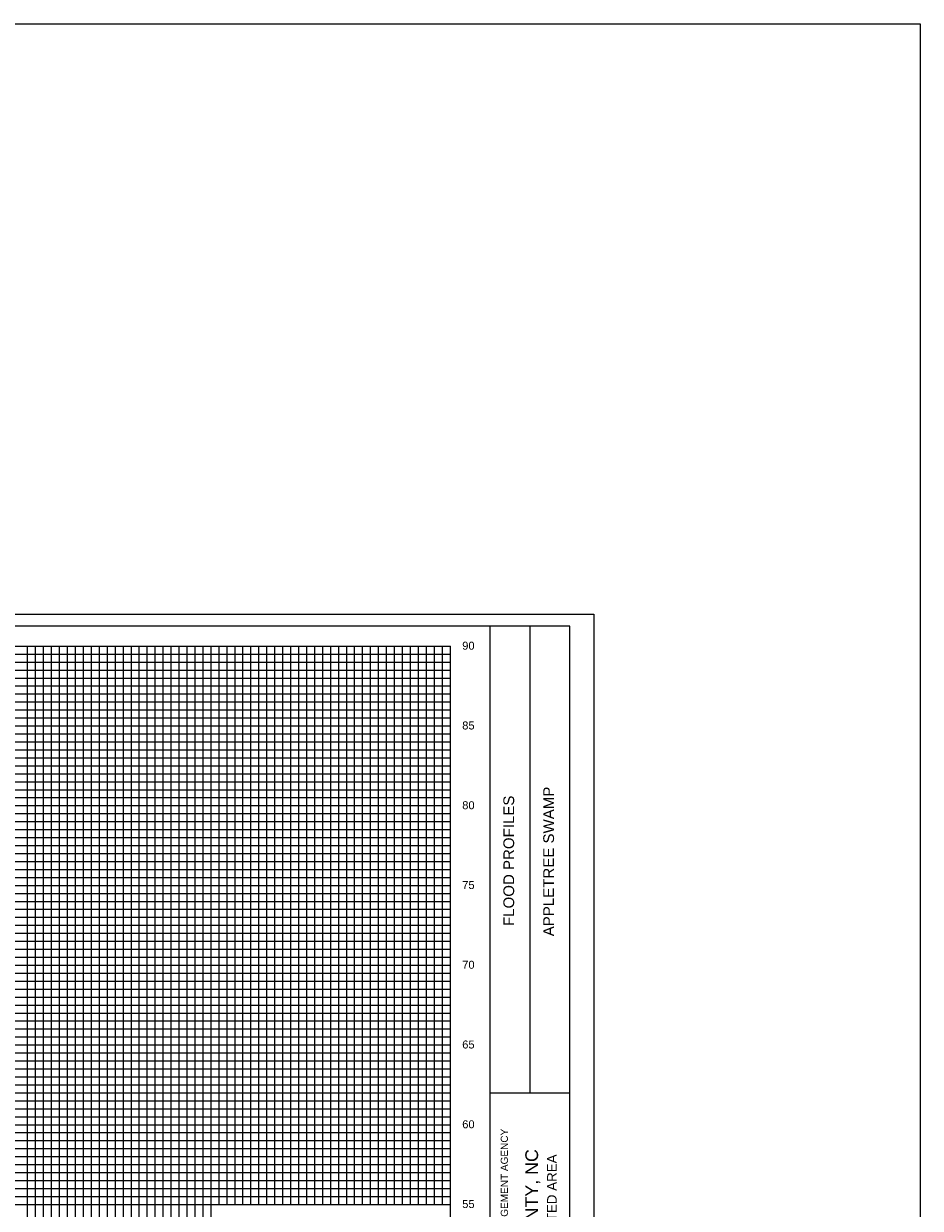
# Model space of a CAD drawing. Header units: inches. Extents: x -32 to 57.8, y 32 to 75.3.
# Tile 11 of 11: x 46.5 to 57.8, y 41.3 to 56.2. Entities that reach past the tile are written whole.
import ezdxf
from ezdxf.enums import TextEntityAlignment as Align

# ---------------------------------------------------------------- set-up
doc = ezdxf.new("R2010")
doc.units = ezdxf.units.IN
doc.header["$LTSCALE"] = 0.3
doc.header["$MEASUREMENT"] = 0
doc.linetypes.add('DOT', pattern=[0.25, 0, -0.25])
doc.layers.get('0').update_dxf_attribs({"color": 3, "plot": 0})
for name, color, linetype in [('1', 5, 'Continuous'), ('2', 50, 'Continuous'), ('3', 9, 'DOT'), ('STRUCTURE', 30, 'Continuous'), ('TEXT', 255, 'Continuous')]:
    doc.layers.add(name, color=color, linetype=linetype)
doc.styles.add('ARIAL', font='ARIAL.TTF')

msp = doc.modelspace()

# ---------------------------------------------------------------- linework, layer by layer
at = {"color": 252}
msp.add_lwpolyline([(37.586, 48.777), (53.686, 48.777), (53.686, 38.477), (37.586, 38.477)], close=True, dxfattribs=at)
at = {"layer": '1'}
for p, q in [((53.386, 48.627), (37.886, 48.627)), ((52.386, 38.627), (52.386, 48.627)), ((52.886, 42.777), (52.886, 48.627)), ((53.386, 38.627), (53.386, 48.627)), ((52.386, 42.777), (53.386, 42.777))]:
    msp.add_line(p, q, dxfattribs=at)
at = {"layer": '2', "color": 50}
for p, q in [((38.886, 48.377), (51.886, 48.377)), ((46.886, 39.377), (46.886, 48.377)), ((47.886, 39.377), (47.886, 48.377)), ((48.886, 39.377), (48.886, 48.377)), ((51.886, 39.377), (51.886, 48.377)), ((38.886, 46.377), (51.886, 46.377)), ((38.886, 45.377), (51.886, 45.377)), ((38.886, 44.377), (51.886, 44.377)), ((38.886, 43.377), (51.886, 43.377)), ((38.886, 42.377), (51.886, 42.377)), ((38.886, 41.377), (51.886, 41.377))]:
    msp.add_line(p, q, dxfattribs=at)
at = {"layer": '2', "color": 50, "linetype": 'Continuous'}
for p, q in [((49.886, 41.377), (49.886, 48.377)), ((50.886, 41.377), (50.886, 48.377)), ((38.886, 47.377), (51.886, 47.377))]:
    msp.add_line(p, q, dxfattribs=at)
at = {"layer": '3', "color": 8, "linetype": 'Continuous'}
for p, q in [((38.886, 48.277), (51.886, 48.277)), ((46.586, 39.377), (46.586, 48.377)), ((46.686, 39.377), (46.686, 48.377)), ((46.786, 39.377), (46.786, 48.377)), ((46.986, 39.377), (46.986, 48.377)), ((47.086, 39.377), (47.086, 48.377)), ((47.186, 39.377), (47.186, 48.377)), ((47.286, 39.377), (47.286, 48.377)), ((47.386, 39.377), (47.386, 48.377)), ((47.486, 39.377), (47.486, 48.377)), ((47.586, 39.377), (47.586, 48.377)), ((47.686, 39.377), (47.686, 48.377)), ((47.786, 39.377), (47.786, 48.377)), ((47.986, 39.377), (47.986, 48.377)), ((48.086, 39.377), (48.086, 48.377)), ((48.186, 39.377), (48.186, 48.377)), ((48.286, 39.377), (48.286, 48.377)), ((48.386, 39.377), (48.386, 48.377)), ((48.486, 39.377), (48.486, 48.377)), ((48.586, 39.377), (48.586, 48.377)), ((48.686, 39.377), (48.686, 48.377)), ((48.786, 39.377), (48.786, 48.377)), ((48.986, 41.377), (48.986, 48.377)), ((49.086, 41.377), (49.086, 48.377)), ((49.186, 41.377), (49.186, 48.377)), ((49.286, 41.377), (49.286, 48.377)), ((49.386, 41.377), (49.386, 48.377)), ((49.486, 41.377), (49.486, 48.377)), ((49.586, 41.377), (49.586, 48.377)), ((49.686, 41.377), (49.686, 48.377)), ((49.786, 41.377), (49.786, 48.377)), ((49.986, 41.377), (49.986, 48.377)), ((50.086, 41.377), (50.086, 48.377)), ((50.186, 41.377), (50.186, 48.377)), ((50.286, 41.377), (50.286, 48.377)), ((50.386, 41.377), (50.386, 48.377)), ((50.486, 41.377), (50.486, 48.377)), ((50.586, 41.377), (50.586, 48.377)), ((50.686, 41.377), (50.686, 48.377)), ((50.786, 41.377), (50.786, 48.377)), ((50.986, 41.377), (50.986, 48.377)), ((51.086, 41.377), (51.086, 48.377)), ((51.186, 41.377), (51.186, 48.377)), ((51.286, 41.377), (51.286, 48.377)), ((51.386, 41.377), (51.386, 48.377)), ((51.486, 41.377), (51.486, 48.377)), ((51.586, 41.377), (51.586, 48.377)), ((51.686, 41.377), (51.686, 48.377)), ((51.786, 41.377), (51.786, 48.377)), ((38.886, 48.177), (51.886, 48.177)), ((38.886, 48.077), (51.886, 48.077)), ((38.886, 47.977), (51.886, 47.977)), ((38.886, 47.877), (51.886, 47.877)), ((38.886, 47.777), (51.886, 47.777)), ((38.886, 47.677), (51.886, 47.677)), ((38.886, 47.577), (51.886, 47.577)), ((38.886, 47.477), (51.886, 47.477)), ((38.886, 47.277), (51.886, 47.277)), ((38.886, 47.177), (51.886, 47.177)), ((38.886, 47.077), (51.886, 47.077)), ((38.886, 46.977), (51.886, 46.977)), ((38.886, 46.877), (51.886, 46.877)), ((38.886, 46.777), (51.886, 46.777)), ((38.886, 46.677), (51.886, 46.677)), ((38.886, 46.577), (51.886, 46.577)), ((38.886, 46.477), (51.886, 46.477)), ((38.886, 46.277), (51.886, 46.277)), ((38.886, 46.177), (51.886, 46.177)), ((38.886, 46.077), (51.886, 46.077)), ((38.886, 45.977), (51.886, 45.977)), ((38.886, 45.877), (51.886, 45.877)), ((38.886, 45.777), (51.886, 45.777)), ((38.886, 45.677), (51.886, 45.677)), ((38.886, 45.577), (51.886, 45.577)), ((38.886, 45.477), (51.886, 45.477)), ((38.886, 45.277), (51.886, 45.277)), ((38.886, 45.177), (51.886, 45.177)), ((38.886, 45.077), (51.886, 45.077)), ((38.886, 44.977), (51.886, 44.977)), ((38.886, 44.877), (51.886, 44.877)), ((38.886, 44.777), (51.886, 44.777)), ((38.886, 44.677), (51.886, 44.677)), ((38.886, 44.577), (51.886, 44.577)), ((38.886, 44.477), (51.886, 44.477)), ((38.886, 44.277), (51.886, 44.277)), ((38.886, 44.177), (51.886, 44.177)), ((38.886, 44.077), (51.886, 44.077)), ((38.886, 43.977), (51.886, 43.977)), ((38.886, 43.877), (51.886, 43.877)), ((38.886, 43.777), (51.886, 43.777)), ((38.886, 43.677), (51.886, 43.677)), ((38.886, 43.577), (51.886, 43.577)), ((38.886, 43.477), (51.886, 43.477)), ((38.886, 43.277), (51.886, 43.277)), ((38.886, 43.177), (51.886, 43.177)), ((38.886, 43.077), (51.886, 43.077)), ((38.886, 42.977), (51.886, 42.977)), ((38.886, 42.877), (51.886, 42.877)), ((38.886, 42.777), (51.886, 42.777)), ((38.886, 42.677), (51.886, 42.677)), ((38.886, 42.577), (51.886, 42.577)), ((38.886, 42.477), (51.886, 42.477)), ((38.886, 42.277), (51.886, 42.277)), ((38.886, 42.177), (51.886, 42.177)), ((38.886, 42.077), (51.886, 42.077)), ((38.886, 41.977), (51.886, 41.977)), ((38.886, 41.877), (51.886, 41.877)), ((38.886, 41.777), (51.886, 41.777)), ((38.886, 41.677), (51.886, 41.677)), ((38.886, 41.577), (51.886, 41.577)), ((38.886, 41.477), (51.886, 41.477))]:
    msp.add_line(p, q, dxfattribs=at)
at = {"layer": 'STRUCTURE'}
msp.add_lwpolyline([(-9.197, 56.181), (57.779, 56.181), (57.779, 32.019), (-9.197, 32.019)], close=True, dxfattribs=at)

# ---------------------------------------------------------------- texts
at = {"layer": 'TEXT', "style": 'ARIAL'}
for s, p in [(' 90', (51.996, 48.332)), (' 85', (51.996, 47.332)), (' 80', (51.996, 46.332)), (' 75', (51.996, 45.332)), (' 70', (51.996, 44.332)), (' 65', (51.996, 43.332)), (' 60', (51.996, 42.332)), (' 55', (51.996, 41.332))]:
    msp.add_text(s, height=0.1, dxfattribs=at).set_placement(p)
for s, height, p in [('APPLETREE SWAMP', 0.135, (53.186, 45.677)), ('GREENE COUNTY, NC', 0.16, (52.986, 40.872)), ('AND INCORPORATED AREA', 0.12, (53.219, 40.877))]:
    msp.add_text(s, height=height, rotation=90, dxfattribs=at).set_placement(p, align=Align.CENTER)
for s, height, p in [('FLOOD PROFILES', 0.135, (52.686, 44.868)), ('FEDERAL EMERGENCY MANAGEMENT AGENCY', 0.09, (52.608, 39.399))]:
    msp.add_text(s, height=height, rotation=90, dxfattribs=at).set_placement(p)

doc.saveas('drawing.dxf')
